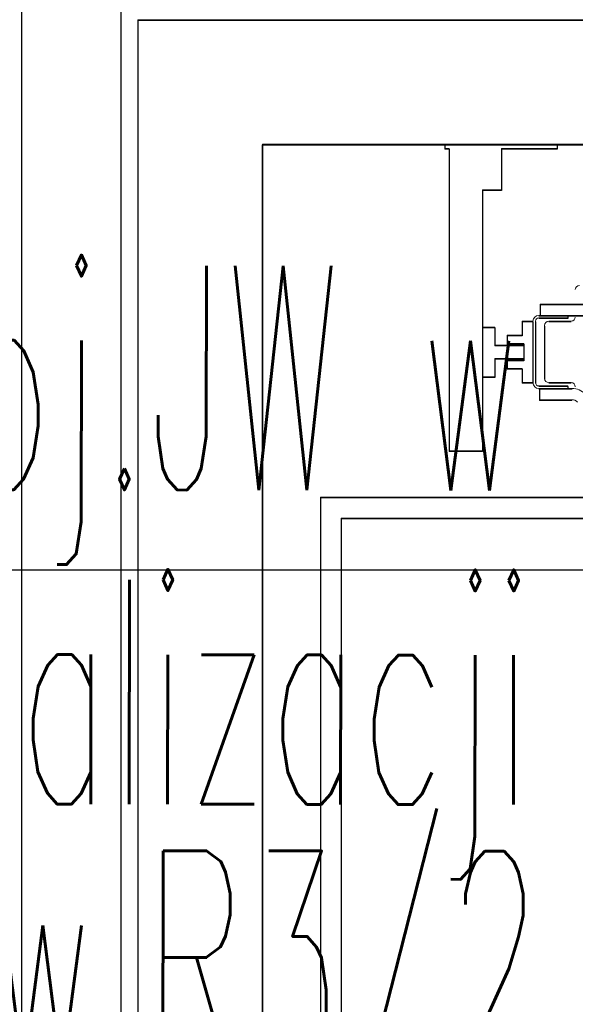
# Model space of a CAD drawing. Header units: millimetres. Extents: x -8642 to 28269, y -6609 to 3701.
# Tile 250 of 256: x 6741 to 6808, y -174 to -55. Entities that reach past the tile are written whole.
import ezdxf

# ---------------------------------------------------------------- set-up
doc = ezdxf.new("R2010")
doc.units = ezdxf.units.MM
doc.header["$LTSCALE"] = 1000
doc.header["$MEASUREMENT"] = 0
doc.linetypes.add('rzut 1 pietra$0$ArchiTECH.PC Solid Line Type', pattern=[0])
doc.linetypes.add('SUFIT_1 PIETRO$0$ArchiTECH.PC Solid Line Type', pattern=[0])
doc.layers.add('_Etap_3_opis', color=7, linetype='Continuous', lineweight=30)
doc.layers.add('IS_ARCH', color=254, linetype='Continuous', lineweight=18)
doc.layers.add('SUFIT_1 PIETRO$0$INWENTARYZACJA', color=254, linetype='Continuous')
doc.styles.add('romans1', font='simplex.shx', dxfattribs={"width": 0.8})

msp = doc.modelspace()

# ---------------------------------------------------------------- linework, layer by layer
at = {"layer": '_Etap_3_opis'}
msp.add_line((6708.97, -121.22), (6836.85, -121.22), dxfattribs=at)
at = {"layer": 'IS_ARCH', "linetype": 'rzut 1 pietra$0$ArchiTECH.PC Solid Line Type'}
for p, q in [((6741, -40.51), (6741, -300)), ((6753, -315), (6753, -40.51)), ((7025, -55), (6755, -55)), ((6755, -55), (6755, -285)), ((7025, -55), (6755, -55)), ((6755, -55), (6755, -285)), ((6770, -70), (7010, -70)), ((6770, -270), (6770, -70)), ((6770, -270), (6770, -70)), ((6770, -70), (7010, -70)), ((7010, -70), (6770, -70)), ((6770, -70), (6770, -270)), ((7010, -70), (6770, -70)), ((6770, -70), (6770, -270)), ((6770, -70), (6770, -270)), ((7010, -70), (6770, -70)), ((6805.5, -70), (6792, -70)), ((6792, -70), (6792, -70.5)), ((6805.5, -70), (6792, -70)), ((6792, -70), (6792, -70.5)), ((6792, -70), (6792, -70.5)), ((6805.5, -70), (6792, -70)), ((6792.5, -70.5), (6792, -70.5)), ((6792.5, -70.5), (6792, -70.5)), ((6792.5, -70.5), (6792, -70.5)), ((6792.5, -70.5), (6792.5, -106.9)), ((6792.5, -70.5), (6792.5, -106.9)), ((6792.5, -70.5), (6792.5, -106.9)), ((6798.8, -70.5), (6798.8, -75.5)), ((6805.5, -70.5), (6798.8, -70.5)), ((6798.8, -70.5), (6798.8, -75.5)), ((6805.5, -70.5), (6798.8, -70.5)), ((6805.5, -70.5), (6798.8, -70.5)), ((6798.8, -70.5), (6798.8, -75.5)), ((6805.5, -70), (6805.5, -70.5)), ((6805.5, -70), (6805.5, -70.5)), ((6805.5, -70), (6805.5, -70.5)), ((6796.5, -75.5), (6796.5, -106.9)), ((6798.8, -75.5), (6796.5, -75.5)), ((6796.5, -75.5), (6796.5, -106.9)), ((6798.8, -75.5), (6796.5, -75.5)), ((6798.8, -75.5), (6796.5, -75.5)), ((6796.5, -75.5), (6796.5, -106.9)), ((6869.65, -89.25), (6803.45, -89.25)), ((6803.45, -89.25), (6803.45, -90.6)), ((6869.65, -89.25), (6803.45, -89.25)), ((6803.45, -89.25), (6803.45, -90.6)), ((6803.45, -89.25), (6803.45, -90.6)), ((6869.65, -89.25), (6803.45, -89.25)), ((6869.7, -90.6), (6803.3, -90.6)), ((6869.7, -90.6), (6803.3, -90.6)), ((6869.7, -90.6), (6803.3, -90.6)), ((6806.8, -90.9), (6803.3, -90.9)), ((6806.8, -90.9), (6803.3, -90.9)), ((6806.8, -90.9), (6803.3, -90.9)), ((6806.8, -90.6), (6806.8, -90.9)), ((6806.8, -90.6), (6806.8, -90.9)), ((6806.8, -90.6), (6806.8, -90.9)), ((6798, -92), (6796.5, -92)), ((6798, -92), (6796.5, -92)), ((6798, -92), (6796.5, -92)), ((6798, -92), (6798, -94.2)), ((6798, -92), (6798, -94.2)), ((6798, -92), (6798, -94.2)), ((6802.6, -91.3), (6801.31, -91.3)), ((6801.31, -91.3), (6801.31, -93)), ((6802.6, -91.3), (6801.31, -91.3)), ((6801.31, -91.3), (6801.31, -93)), ((6801.31, -91.3), (6801.31, -93)), ((6802.6, -91.3), (6801.31, -91.3)), ((6802.6, -91.3), (6802.6, -98.7)), ((6802.6, -91.3), (6802.6, -98.7)), ((6802.6, -91.3), (6802.6, -98.7)), ((6802.9, -91.3), (6802.9, -98.7)), ((6802.9, -91.3), (6802.9, -98.7)), ((6802.9, -91.3), (6802.9, -98.7)), ((6804, -91.8), (6804, -98.2)), ((6804, -91.8), (6804, -98.2)), ((6804, -91.8), (6804, -98.2)), ((6807.2, -91.3), (6804.5, -91.3)), ((6807.2, -91.3), (6804.5, -91.3)), ((6807.2, -91.3), (6804.5, -91.3)), ((6801.31, -93), (6799.5, -93)), ((6799.5, -93), (6799.5, -94)), ((6801.31, -93), (6799.5, -93)), ((6799.5, -93), (6799.5, -94)), ((6799.5, -93), (6799.5, -94)), ((6801.31, -93), (6799.5, -93)), ((6801.5, -94.2), (6798, -94.2)), ((6801.5, -94.2), (6798, -94.2)), ((6801.5, -94.2), (6798, -94.2)), ((6801.5, -94), (6799.5, -94)), ((6801.5, -94), (6799.5, -94)), ((6801.5, -94), (6799.5, -94)), ((6801.5, -94), (6801.5, -96)), ((6801.5, -94), (6801.5, -96)), ((6801.5, -94), (6801.5, -96)), ((6801.5, -94.2), (6801.5, -95.8)), ((6801.5, -94.2), (6801.5, -95.8)), ((6801.5, -94.2), (6801.5, -95.8)), ((6801.5, -95.8), (6798, -95.8)), ((6798, -95.8), (6798, -98)), ((6801.5, -95.8), (6798, -95.8)), ((6798, -95.8), (6798, -98)), ((6798, -95.8), (6798, -98)), ((6801.5, -95.8), (6798, -95.8)), ((6801.5, -96), (6799.5, -96)), ((6799.5, -96), (6799.5, -97)), ((6801.5, -96), (6799.5, -96)), ((6799.5, -96), (6799.5, -97)), ((6799.5, -96), (6799.5, -97)), ((6801.5, -96), (6799.5, -96)), ((6801.31, -97), (6799.5, -97)), ((6801.31, -97), (6799.5, -97)), ((6801.31, -97), (6799.5, -97)), ((6801.31, -97), (6801.31, -98.7)), ((6801.31, -97), (6801.31, -98.7)), ((6801.31, -97), (6801.31, -98.7)), ((6798, -98), (6796.5, -98)), ((6798, -98), (6796.5, -98)), ((6798, -98), (6796.5, -98)), ((6802.6, -98.7), (6801.31, -98.7)), ((6802.6, -98.7), (6801.31, -98.7)), ((6802.6, -98.7), (6801.31, -98.7)), ((6806.8, -99.1), (6803.3, -99.1)), ((6806.8, -99.1), (6803.3, -99.1)), ((6806.8, -99.1), (6803.3, -99.1)), ((6807.3, -99.4), (6803.3, -99.4)), ((6807.3, -99.4), (6803.3, -99.4)), ((6807.3, -99.4), (6803.3, -99.4)), ((6803.4, -99.4), (6803.4, -100.75)), ((6803.4, -99.4), (6803.4, -100.75)), ((6803.4, -99.4), (6803.4, -100.75)), ((6807.2, -98.7), (6804.5, -98.7)), ((6807.2, -98.7), (6804.5, -98.7)), ((6807.2, -98.7), (6804.5, -98.7)), ((6806.8, -99.1), (6806.8, -99.4)), ((6806.8, -99.1), (6806.8, -99.4)), ((6806.8, -99.1), (6806.8, -99.4)), ((6807.27, -100.75), (6803.4, -100.75)), ((6807.27, -100.75), (6803.4, -100.75)), ((6807.27, -100.75), (6803.4, -100.75)), ((6796.5, -106.9), (6792.5, -106.9)), ((6796.5, -106.9), (6792.5, -106.9)), ((6796.5, -106.9), (6792.5, -106.9)), ((6989.5, -112.5), (6777, -112.5)), ((6777, -112.5), (6777, -227.5)), ((6989.5, -112.5), (6777, -112.5)), ((6777, -112.5), (6777, -227.5)), ((6777, -112.5), (6777, -227.5)), ((6989.5, -112.5), (6777, -112.5)), ((6989.5, -115), (6779.5, -115)), ((6779.5, -115), (6779.5, -225)), ((6989.5, -115), (6779.5, -115)), ((6779.5, -115), (6779.5, -225)), ((6779.5, -115), (6779.5, -225)), ((6989.5, -115), (6779.5, -115))]:
    msp.add_line(p, q, dxfattribs=at)
for centre, radius, start, end in [((6808.2, -87.5), 0.5, 90, 180), ((6803.3, -91.3), 0.7, 90, 180), ((6803.3, -91.3), 0.4, 90, 180), ((6807.2, -90.8), 0.5, 270, 0), ((6804.5, -91.8), 0.5, 90, 180), ((6804.5, -98.2), 0.5, 180, 270), ((6803.3, -98.7), 0.7, 180, 270), ((6803.3, -98.7), 0.4, 180, 270), ((6807.2, -99.2), 0.5, 0, 90), ((6807.3, -101.7), 2.3, 45, 90), ((6807.27, -101.75), 1, 45, 90)]:
    msp.add_arc(centre, radius, start, end, dxfattribs=at)
at = {"layer": 'SUFIT_1 PIETRO$0$INWENTARYZACJA', "linetype": 'SUFIT_1 PIETRO$0$ArchiTECH.PC Solid Line Type'}
for p, q in [((6741, -40.6), (6741, -300.08)), ((6753, -315.08), (6753, -40.6)), ((7025, -55.08), (6755, -55.08)), ((6755, -55.08), (6755, -285.08)), ((7025, -55.08), (6755, -55.08)), ((6755, -55.08), (6755, -285.08)), ((6770, -70.08), (7010, -70.08)), ((6770, -270.08), (6770, -70.08)), ((6770, -270.08), (6770, -70.08)), ((6770, -70.08), (7010, -70.08)), ((7010, -70.08), (6770, -70.08)), ((6770, -70.08), (6770, -270.08)), ((6770, -70.08), (6770, -270.08)), ((7010, -70.08), (6770, -70.08)), ((6770, -70.08), (6770, -270.08)), ((7010, -70.08), (6770, -70.08)), ((6805.5, -70.08), (6792, -70.08)), ((6792, -70.08), (6792, -70.58)), ((6792, -70.08), (6792, -70.58)), ((6805.5, -70.08), (6792, -70.08)), ((6792, -70.08), (6792, -70.58)), ((6805.5, -70.08), (6792, -70.08)), ((6792.5, -70.58), (6792, -70.58)), ((6792.5, -70.58), (6792, -70.58)), ((6792.5, -70.58), (6792, -70.58)), ((6792.5, -70.58), (6792.5, -106.98)), ((6792.5, -70.58), (6792.5, -106.98)), ((6792.5, -70.58), (6792.5, -106.98)), ((6798.8, -70.58), (6798.8, -75.58)), ((6805.5, -70.58), (6798.8, -70.58)), ((6805.5, -70.58), (6798.8, -70.58)), ((6798.8, -70.58), (6798.8, -75.58)), ((6805.5, -70.58), (6798.8, -70.58)), ((6798.8, -70.58), (6798.8, -75.58)), ((6805.5, -70.08), (6805.5, -70.58)), ((6805.5, -70.08), (6805.5, -70.58)), ((6805.5, -70.08), (6805.5, -70.58)), ((6796.5, -75.58), (6796.5, -106.98)), ((6798.8, -75.58), (6796.5, -75.58)), ((6798.8, -75.58), (6796.5, -75.58)), ((6796.5, -75.58), (6796.5, -106.98)), ((6798.8, -75.58), (6796.5, -75.58)), ((6796.5, -75.58), (6796.5, -106.98)), ((6869.65, -89.33), (6803.45, -89.33)), ((6803.45, -89.33), (6803.45, -90.68)), ((6803.45, -89.33), (6803.45, -90.68)), ((6869.65, -89.33), (6803.45, -89.33)), ((6803.45, -89.33), (6803.45, -90.68)), ((6869.65, -89.33), (6803.45, -89.33)), ((6869.7, -90.68), (6803.3, -90.68)), ((6869.7, -90.68), (6803.3, -90.68)), ((6869.7, -90.68), (6803.3, -90.68)), ((6806.8, -90.98), (6803.3, -90.98)), ((6806.8, -90.98), (6803.3, -90.98)), ((6806.8, -90.98), (6803.3, -90.98)), ((6806.8, -90.68), (6806.8, -90.98)), ((6806.8, -90.68), (6806.8, -90.98)), ((6806.8, -90.68), (6806.8, -90.98)), ((6798, -92.08), (6796.5, -92.08)), ((6798, -92.08), (6796.5, -92.08)), ((6798, -92.08), (6796.5, -92.08)), ((6798, -92.08), (6798, -94.28)), ((6798, -92.08), (6798, -94.28)), ((6798, -92.08), (6798, -94.28)), ((6802.6, -91.38), (6801.31, -91.38)), ((6801.31, -91.38), (6801.31, -93.08)), ((6801.31, -91.38), (6801.31, -93.08)), ((6802.6, -91.38), (6801.31, -91.38)), ((6801.31, -91.38), (6801.31, -93.08)), ((6802.6, -91.38), (6801.31, -91.38)), ((6802.6, -91.38), (6802.6, -98.78)), ((6802.6, -91.38), (6802.6, -98.78)), ((6802.6, -91.38), (6802.6, -98.78)), ((6802.9, -91.38), (6802.9, -98.78)), ((6802.9, -91.38), (6802.9, -98.78)), ((6802.9, -91.38), (6802.9, -98.78)), ((6804, -91.88), (6804, -98.28)), ((6804, -91.88), (6804, -98.28)), ((6804, -91.88), (6804, -98.28)), ((6807.2, -91.38), (6804.5, -91.38)), ((6807.2, -91.38), (6804.5, -91.38)), ((6807.2, -91.38), (6804.5, -91.38)), ((6801.31, -93.08), (6799.5, -93.08)), ((6799.5, -93.08), (6799.5, -94.08)), ((6799.5, -93.08), (6799.5, -94.08)), ((6801.31, -93.08), (6799.5, -93.08)), ((6799.5, -93.08), (6799.5, -94.08)), ((6801.31, -93.08), (6799.5, -93.08)), ((6801.5, -94.28), (6798, -94.28)), ((6801.5, -94.28), (6798, -94.28)), ((6801.5, -94.28), (6798, -94.28)), ((6801.5, -94.08), (6799.5, -94.08)), ((6801.5, -94.08), (6799.5, -94.08)), ((6801.5, -94.08), (6799.5, -94.08)), ((6801.5, -94.08), (6801.5, -96.08)), ((6801.5, -94.08), (6801.5, -96.08)), ((6801.5, -94.08), (6801.5, -96.08)), ((6801.5, -94.28), (6801.5, -95.88)), ((6801.5, -94.28), (6801.5, -95.88)), ((6801.5, -94.28), (6801.5, -95.88)), ((6801.5, -95.88), (6798, -95.88)), ((6798, -95.88), (6798, -98.08)), ((6798, -95.88), (6798, -98.08)), ((6801.5, -95.88), (6798, -95.88)), ((6798, -95.88), (6798, -98.08)), ((6801.5, -95.88), (6798, -95.88)), ((6801.5, -96.08), (6799.5, -96.08)), ((6799.5, -96.08), (6799.5, -97.08)), ((6799.5, -96.08), (6799.5, -97.08)), ((6801.5, -96.08), (6799.5, -96.08)), ((6799.5, -96.08), (6799.5, -97.08)), ((6801.5, -96.08), (6799.5, -96.08)), ((6801.31, -97.08), (6799.5, -97.08)), ((6801.31, -97.08), (6799.5, -97.08)), ((6801.31, -97.08), (6799.5, -97.08)), ((6801.31, -97.08), (6801.31, -98.78)), ((6801.31, -97.08), (6801.31, -98.78)), ((6801.31, -97.08), (6801.31, -98.78)), ((6798, -98.08), (6796.5, -98.08)), ((6798, -98.08), (6796.5, -98.08)), ((6798, -98.08), (6796.5, -98.08)), ((6802.6, -98.78), (6801.31, -98.78)), ((6802.6, -98.78), (6801.31, -98.78)), ((6802.6, -98.78), (6801.31, -98.78)), ((6806.8, -99.18), (6803.3, -99.18)), ((6806.8, -99.18), (6803.3, -99.18)), ((6806.8, -99.18), (6803.3, -99.18)), ((6807.3, -99.48), (6803.3, -99.48)), ((6807.3, -99.48), (6803.3, -99.48)), ((6807.3, -99.48), (6803.3, -99.48)), ((6803.4, -99.48), (6803.4, -100.83)), ((6803.4, -99.48), (6803.4, -100.83)), ((6803.4, -99.48), (6803.4, -100.83)), ((6807.2, -98.78), (6804.5, -98.78)), ((6807.2, -98.78), (6804.5, -98.78)), ((6807.2, -98.78), (6804.5, -98.78)), ((6806.8, -99.18), (6806.8, -99.48)), ((6806.8, -99.18), (6806.8, -99.48)), ((6806.8, -99.18), (6806.8, -99.48)), ((6807.27, -100.83), (6803.4, -100.83)), ((6807.27, -100.83), (6803.4, -100.83)), ((6807.27, -100.83), (6803.4, -100.83)), ((6796.5, -106.98), (6792.5, -106.98)), ((6796.5, -106.98), (6792.5, -106.98)), ((6796.5, -106.98), (6792.5, -106.98)), ((6989.5, -112.58), (6777, -112.58)), ((6777, -112.58), (6777, -227.58)), ((6777, -112.58), (6777, -227.58)), ((6989.5, -112.58), (6777, -112.58)), ((6777, -112.58), (6777, -227.58)), ((6989.5, -112.58), (6777, -112.58)), ((6989.5, -115.08), (6779.5, -115.08)), ((6779.5, -115.08), (6779.5, -225.08)), ((6779.5, -115.08), (6779.5, -225.08)), ((6989.5, -115.08), (6779.5, -115.08)), ((6779.5, -115.08), (6779.5, -225.08)), ((6989.5, -115.08), (6779.5, -115.08))]:
    msp.add_line(p, q, dxfattribs=at)

# ---------------------------------------------------------------- texts
at = {"layer": '_Etap_3_opis', "style": 'romans1', "width": 0.5}
for s, p in [('proj.JW w istniejącej', (6715.19, -111.56)), ('lokalizacji', (6715.19, -149.39)), ('obw.R3/2.F2.11', (6715.19, -182))]:
    msp.add_text(s, height=27, rotation=359.9189, dxfattribs=at).set_placement(p)

doc.saveas('drawing.dxf')
